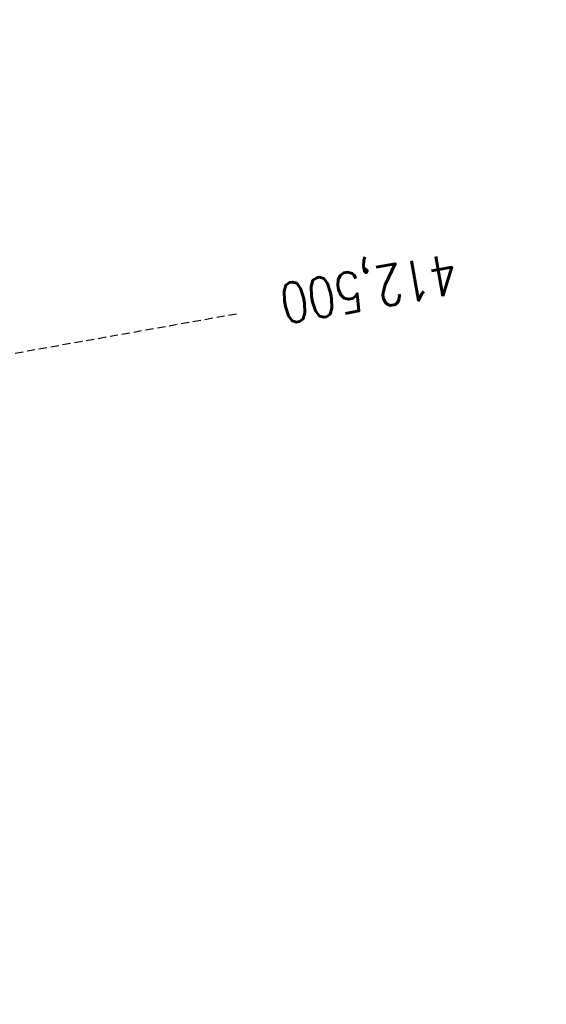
# Model space of a CAD drawing. Extents: x 447045 to 447634, y 442020 to 443192.
# Tile 14 of 24: x 447367 to 447433, y 442726 to 442849. Entities that reach past the tile are written whole.
import ezdxf

# ---------------------------------------------------------------- set-up
doc = ezdxf.new("R2010")
doc.units = 0
doc.header["$LTSCALE"] = 2
doc.header["$MEASUREMENT"] = 0
doc.linetypes.add('AUSGEZOGEN', pattern=[0])
doc.linetypes.add('GESTRICHELT', pattern=[0.75, 0.5, -0.25])
for name, color, linetype in [('FBR', 8, 'CONTINUOUS'), ('HEKTOM', 250, 'GESTRICHELT'), ('SCHLITZRINNE', 8, 'AUSGEZOGEN')]:
    doc.layers.add(name, color=color, linetype=linetype)
doc.styles.add('ROMANS', font='romans.shx', dxfattribs={"width": 0.8})

msp = doc.modelspace()

# ---------------------------------------------------------------- hatches: boundary and pattern name
at = {"layer": 'SCHLITZRINNE'}
h = msp.add_hatch(dxfattribs=at)
h.set_pattern_fill('_USER', color=256, scale=1.5, angle=45, style=0, pattern_type=0)
h.set_pattern_definition([(334.2696, (447234.5127, 443158.8401), (0.651206, 1.35127), [])])
edge = h.paths.add_edge_path()
edge.add_arc((464490.72, 449190.25), 18279.89, 199.256988, 199.272591)
edge.add_arc((412789.26, 431110.16), 36491.73, 19.269413, 19.275929, ccw=False)
edge.add_line((447233.13, 443161.27), (447233.61, 443161.43))
edge.add_arc((464490.72, 449190.25), 18280.39, 199.256988, 199.272591)
edge.add_arc((438988.16, 440271.7), 8736.66, 19.248466, 19.281114, ccw=False)
edge.add_arc((439684.88, 440514.98), 7998.68, 19.223819, 19.248466, ccw=False)
edge.add_arc((551443.68, 479485.61), 110359.84, 199.2238149, 199.2304511)
edge.add_arc((461591.93, 448142.36), 15198.2, 199.230451, 199.295414)
edge.add_arc((434066.56, 438505.59), 13965.35, 19.227644, 19.295414, ccw=False)
edge.add_arc((446515.34, 442847.45), 781.13, 18.87406, 19.22764, ccw=False)
edge.add_arc((443272.16, 441738.7), 4208.6, 18.72173, 18.87406, ccw=False)
edge.add_arc((445875.74, 442621.07), 1459.56, 18.15879, 18.72173, ccw=False)
edge.add_arc((444728.65, 442244.84), 2666.77, 17.74233, 18.15879, ccw=False)
edge.add_arc((445572.42, 442514.8), 1780.87, 17.47777, 17.74233, ccw=False)
edge.add_arc((445655.92, 442541.1), 1693.33, 17.20645, 17.47777, ccw=False)
edge.add_arc((445949.74, 442632.08), 1385.75, 16.53427, 17.20645, ccw=False)
edge.add_arc((445777.93, 442581.08), 1564.97, 15.90176, 16.53427, ccw=False)
edge.add_arc((444610.25, 442248.42), 2779.1, 15.71708, 15.90176, ccw=False)
edge.add_arc((445469.38, 442490.19), 1886.6, 15.49292, 15.71708, ccw=False)
edge.add_arc((444501.3, 442221.84), 2891.19, 15.15169, 15.49292, ccw=False)
edge.add_arc((444653, 442262.92), 2734.02, 14.80079, 15.15169, ccw=False)
edge.add_arc((445305.39, 442435.3), 2059.25, 14.55323, 14.80079, ccw=False)
edge.add_arc((445661.58, 442527.77), 1691.25, 14.28005, 14.55323, ccw=False)
edge.add_arc((445825.28, 442569.43), 1522.33, 13.75449, 14.28005, ccw=False)
edge.add_arc((444655.97, 442283.21), 2726.16, 13.36175, 13.75449, ccw=False)
edge.add_arc((444873.74, 442334.94), 2502.33, 13.15637, 13.36175, ccw=False)
edge.add_arc((445203.57, 442412.03), 2163.61, 12.9355, 13.15637, ccw=False)
edge.add_arc((445591.15, 442501.05), 1765.94, 12.36852, 12.9355, ccw=False)
edge.add_arc((445707.26, 442526.51), 1647.07, 11.78144, 12.36852, ccw=False)
edge.add_arc((445429.99, 442468.68), 1930.3, 11.59481, 11.78144, ccw=False)
edge.add_arc((442977.06, 441965.4), 4434.33, 11.47168, 11.59481, ccw=False)
edge.add_arc((444371.69, 442248.42), 3011.27, 11.05089, 11.47168, ccw=False)
edge.add_arc((446428.11, 442650.05), 916, 10.28794, 11.05089, ccw=False)
edge.add_arc((445293.54, 442444.11), 2069.11, 9.83201, 10.28794, ccw=False)
edge.add_arc((438489.77, 441264.98), 8974.3, 9.613081, 9.832007, ccw=False)
edge.add_arc((-516898.98, 279448.69), 977969.75, 9.61226256, 9.61308127, ccw=False)
edge.add_arc((439111.82, 441356.28), 8345.74, 9.603417, 9.612279, ccw=False)
edge.add_arc((371773.63, 429962.75), 76641.01, 9.5908545, 9.6034167, ccw=False)
edge.add_arc((456011.66, 444189.17), 8789.87, 189.542369, 189.651902)
edge.add_arc((455543.19, 444109.5), 8314.68, 189.651902, 189.684092)
edge.add_arc((393564.92, 433546.25), 54557.31, 9.665544, 9.67045, ccw=False)

# ---------------------------------------------------------------- linework, layer by layer
at = {"layer": 'FBR'}
msp.add_lwpolyline([(447314.35, 442951.29, -0.001558), (447317.43, 442939.12, -0.001547), (447320.44, 442926.83, -0.001543), (447323.39, 442914.53, -0.001553), (447326.23, 442902.3, -0.001554), (447329.01, 442890.04, -0.001544), (447331.72, 442877.69, -0.001547), (447334.35, 442865.32, -0.001556), (447336.9, 442853.01, -0.001557), (447339.48, 442840.1, -0.001703), (447341.77, 442828.28, -0.00139), (447344.55, 442813.41, -0.002089), (447346.33, 442803.5, -0.000455), (447348.3, 442792.23, -0.001024), (447349.16, 442787.22, -0.000003), (447350.35, 442780.19, -0.000015), (447350.6, 442778.71), (447354.77, 442754.06), (447358.95, 442729.41, 0.000005), (447365.21, 442692.44, -0.000003), (447371.47, 442655.47, -0.000003), (447379.82, 442606.17, 0.000003), (447388.17, 442556.87), (447409.04, 442433.62)], format="xyb", dxfattribs=at)
at = {"layer": 'FBR', "flags": 128}
msp.add_lwpolyline([(447300.57, 442944.93, -0.002293), (447303.95, 442931.39, -0.001714), (447308.33, 442913.22, -0.000896), (447310.39, 442904.49, -0.000964), (447312.27, 442896.36, -0.002474), (447316.1, 442879.31, -0.002562), (447319.63, 442862.81, -0.000814), (447320.91, 442856.65, -0.000537), (447322.81, 442847.32, -0.001836), (447327.13, 442825.63, -0.003329), (447329.39, 442813.64, -0.001989), (447332.26, 442797.43, -0.000955), (447338.05, 442763.63, -0.000004), (447340.39, 442749.85, -0.000039), (447340.6, 442748.58, -0.000055), (447343.41, 442732.01, 0.000478), (447346.21, 442715.44, 0.00014), (447346.99, 442710.84, -0.000021), (447347.78, 442706.23)], format="xyb", dxfattribs=at)
at = {"layer": 'HEKTOM'}
msp.add_line((447329.59, 442800.5), (447394.25, 442811.99), dxfattribs=at)

# ---------------------------------------------------------------- texts
at = {"layer": 'HEKTOM', "style": 'ROMANS', "width": 0.8}
msp.add_text('412,500', height=5, rotation=190.0777, dxfattribs=at).set_placement((447421.13, 442819.48))

doc.saveas('drawing.dxf')
